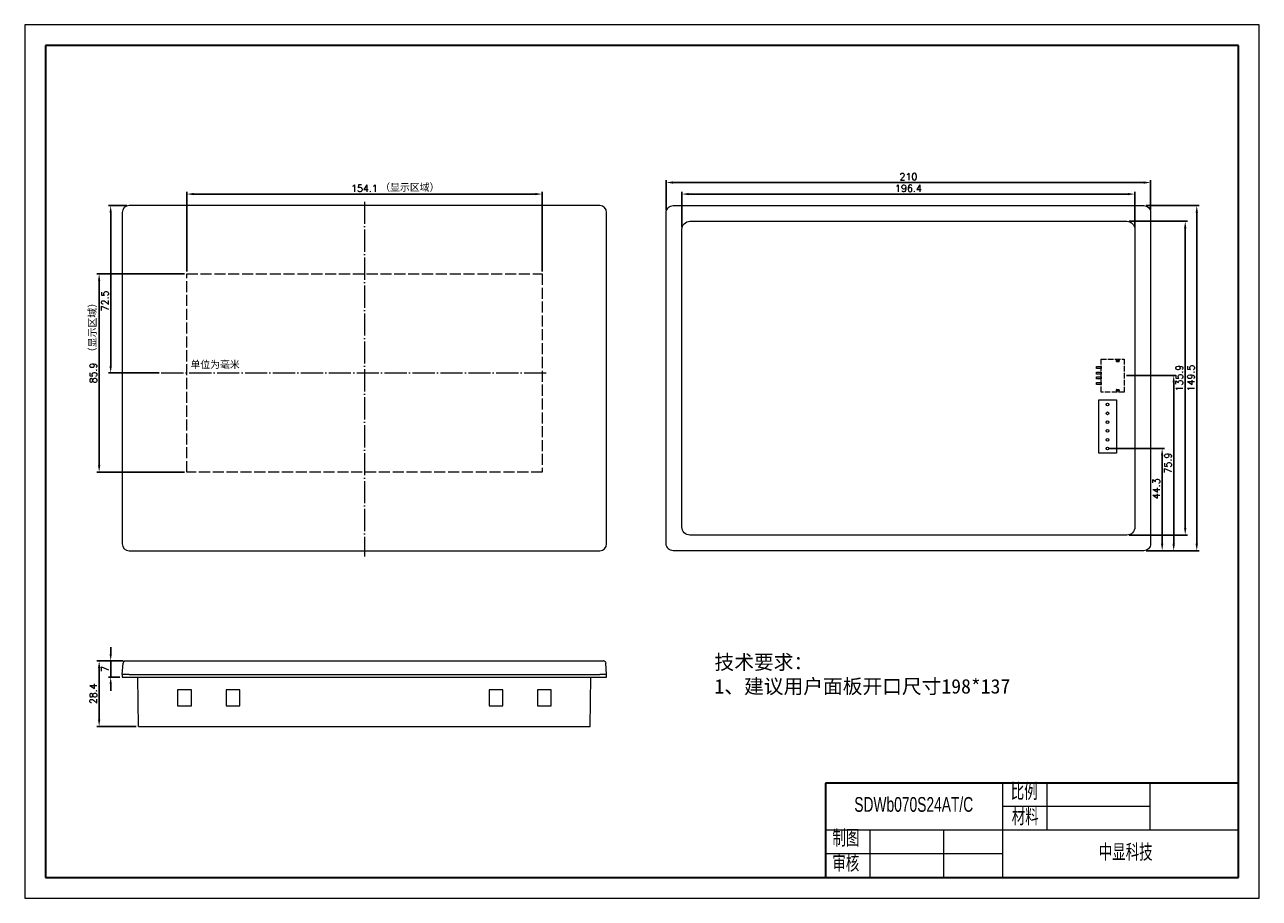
# Model space of a CAD drawing. Header units: millimetres. Extents: x -461 to 74, y -2723 to -2345.
import ezdxf

# ---------------------------------------------------------------- set-up
doc = ezdxf.new("R2010")
doc.units = ezdxf.units.MM
doc.header["$LTSCALE"] = 0.2
doc.header["$PDSIZE"] = -5
doc.linetypes.add('ACAD_ISO02W100', pattern=[15, 12, -3])
doc.linetypes.add('ACAD_ISO04W100', pattern=[30, 24, -3, 0, -3])
doc.layers.get('0').update_dxf_attribs({"lineweight": 18})
doc.layers.get('Defpoints').update_dxf_attribs({"lineweight": 18})
for name, color, linetype, lineweight in [('1', 7, 'Continuous', 18), ('thick', 7, 'Continuous', 30), ('thin', 7, 'Continuous', 18), ('标注', 1, 'Continuous', 0), ('粗实线层', 7, 'Continuous', 35), ('细实线层', 7, 'Continuous', 18), ('虚线', 7, 'ACAD_ISO02W100', 0)]:
    doc.layers.add(name, color=color, linetype=linetype, lineweight=lineweight)
doc.styles.get("Standard").update_dxf_attribs({"font": 'txt.shx', "bigfont": 'gbcbig.shx'})
doc.styles.add('机械字体', font='SimSun.ttf', dxfattribs={"width": 0.67})
doc.dimstyles.new('ISO-25', dxfattribs={"dimtxt": 3, "dimasz": 3, "dimexe": 1, "dimexo": 1, "dimgap": 1, "dimtad": 1, "dimdsep": 46, "dimtxsty": 'Standard', "dimcen": 2.5, "dimdle": 6, "dimadec": 0, "dimazin": 0, "dimtfac": 1, "dimtmove": 0, "dimatfit": 3, "dimfxl": 0, "dimarcsym": 0})

# ---------------------------------------------------------------- blocks, each defined once
blk = doc.blocks.new('*X2')
at = {"layer": '粗实线层'}
for p, q in [((-287, 200), (-287, -200)), ((287, 200), (-287, 200)), ((287, -200), (287, 200)), ((-287, -200), (287, -200))]:
    blk.add_line(p, q, dxfattribs=at)
at = {"layer": '细实线层'}
for p, q in [((297, 210), (-297, 210)), ((-297, 210), (-297, -210)), ((297, -210), (297, 210)), ((-297, -210), (297, -210))]:
    blk.add_line(p, q, dxfattribs=at)
blk = doc.blocks.new('*X3')
for points in [[(-387.98, -2417.66), (-387.98, -2418.66), (-390.98, -2418.16)], [(-239.88, -2417.66), (-239.88, -2418.66), (-236.88, -2418.16)]]:
    blk.add_hatch(color=0).paths.add_polyline_path(points, flags=0)
at = {"color": 0, "linetype": 'Continuous', "lineweight": -2}
for p, q in [((-390.98, -2451.71), (-390.98, -2417.16)), ((-387.98, -2418.16), (-239.88, -2418.16)), ((-236.88, -2451.71), (-236.88, -2417.16))]:
    blk.add_line(p, q, dxfattribs=at)
at = {"color": 0, "insert": (-313.93, -2415.66), "char_height": 3, "width": 32.1429, "attachment_point": 5}
blk.add_mtext('154.1', dxfattribs=at)
blk = doc.blocks.new('*X4')
for points in [[(-429.43, -2455.71), (-428.43, -2455.71), (-428.93, -2452.71)], [(-429.43, -2535.61), (-428.43, -2535.61), (-428.93, -2538.61)]]:
    blk.add_hatch(color=0).paths.add_polyline_path(points, flags=0)
at = {"color": 0, "linetype": 'Continuous', "lineweight": -2}
for p, q in [((-391.98, -2452.71), (-429.93, -2452.71)), ((-428.93, -2455.71), (-428.93, -2535.61)), ((-391.98, -2538.61), (-429.93, -2538.61))]:
    blk.add_line(p, q, dxfattribs=at)
at = {"color": 0, "insert": (-431.43, -2495.66), "char_height": 3, "width": 27, "attachment_point": 5, "rotation": 90}
blk.add_mtext('85.9', dxfattribs=at)
blk = doc.blocks.new('*X5')
for points in [[(-424.43, -2426.16), (-423.43, -2426.16), (-423.93, -2423.16)], [(-424.43, -2492.66), (-423.43, -2492.66), (-423.93, -2495.66)]]:
    blk.add_hatch(color=0).paths.add_polyline_path(points, flags=0)
at = {"color": 0, "linetype": 'Continuous', "lineweight": -2}
for p, q in [((-416.93, -2423.16), (-424.93, -2423.16)), ((-423.93, -2426.16), (-423.93, -2492.66)), ((-402.98, -2495.66), (-424.93, -2495.66))]:
    blk.add_line(p, q, dxfattribs=at)
at = {"color": 0, "insert": (-426.43, -2464.46), "char_height": 3, "width": 27.4286, "attachment_point": 5, "rotation": 90}
blk.add_mtext('72.5', dxfattribs=at)
blk = doc.blocks.new('*X6')
for points in [[(-180.12, -2412.66), (-180.12, -2413.66), (-183.12, -2413.16)], [(23.88, -2412.66), (23.88, -2413.66), (26.88, -2413.16)]]:
    blk.add_hatch(color=0).paths.add_polyline_path(points, flags=0)
at = {"color": 0, "linetype": 'Continuous', "lineweight": -2}
for p, q in [((-183.12, -2425.16), (-183.12, -2412.16)), ((-180.12, -2413.16), (23.88, -2413.16)), ((26.88, -2425.16), (26.88, -2412.16))]:
    blk.add_line(p, q, dxfattribs=at)
at = {"color": 0, "insert": (-78.12, -2410.66), "char_height": 3, "width": 23.1429, "attachment_point": 5}
blk.add_mtext('210', dxfattribs=at)
blk = doc.blocks.new('*X7')
at = {"color": 0, "lineweight": -2}
for p, q in [((24.88, -2423.16), (47.88, -2423.16)), ((46.88, -2426.16), (46.88, -2569.66)), ((24.88, -2572.66), (47.88, -2572.66))]:
    blk.add_line(p, q, dxfattribs=at)
at = {"color": 0}
for points in [[(46.38, -2426.16), (47.38, -2426.16), (46.88, -2423.16)], [(46.38, -2569.66), (47.38, -2569.66), (46.88, -2572.66)]]:
    blk.add_solid(points, dxfattribs=at)
at = {"layer": 'Defpoints', "color": 0}
for p in [(23.88, -2423.16), (23.88, -2572.66), (46.88, -2572.66)]:
    blk.add_point(p, dxfattribs=at)
at = {"color": 0, "insert": (44.38, -2497.85), "char_height": 3, "attachment_point": 5, "rotation": 90}
blk.add_mtext('\\A1;149.5', dxfattribs=at)
blk = doc.blocks.new('*X8')
at = {"color": 0, "lineweight": -2}
for p, q in [((17.58, -2429.96), (42.88, -2429.96)), ((41.88, -2432.96), (41.88, -2562.86)), ((17.58, -2565.86), (42.88, -2565.86))]:
    blk.add_line(p, q, dxfattribs=at)
at = {"color": 0}
for points in [[(41.38, -2432.96), (42.38, -2432.96), (41.88, -2429.96)], [(41.38, -2562.86), (42.38, -2562.86), (41.88, -2565.86)]]:
    blk.add_solid(points, dxfattribs=at)
at = {"layer": 'Defpoints', "color": 0}
for p in [(16.58, -2429.96), (16.58, -2565.86), (41.88, -2565.86)]:
    blk.add_point(p, dxfattribs=at)
at = {"color": 0, "insert": (39.38, -2497.92), "char_height": 3, "attachment_point": 5, "rotation": 90}
blk.add_mtext('\\A1;135.9', dxfattribs=at)
blk = doc.blocks.new('*X9')
for points in [[(-173.32, -2417.66), (-173.32, -2418.66), (-176.32, -2418.16)], [(17.08, -2417.66), (17.08, -2418.66), (20.08, -2418.16)]]:
    blk.add_hatch(color=0).paths.add_polyline_path(points, flags=0)
at = {"color": 0, "linetype": 'Continuous', "lineweight": -2}
for p, q in [((-176.32, -2432.46), (-176.32, -2417.16)), ((-173.32, -2418.16), (17.08, -2418.16)), ((20.08, -2432.46), (20.08, -2417.16))]:
    blk.add_line(p, q, dxfattribs=at)
at = {"color": 0, "insert": (-78.12, -2415.66), "char_height": 3, "width": 35.1429, "attachment_point": 5}
blk.add_mtext('196.4', dxfattribs=at)
blk = doc.blocks.new('*X10')
at = {"color": 0, "lineweight": -2}
for p, q in [((9.23, -2528.38), (32.88, -2528.38)), ((31.88, -2569.66), (31.88, -2531.38)), ((24.88, -2572.66), (32.88, -2572.66))]:
    blk.add_line(p, q, dxfattribs=at)
at = {"color": 0}
for points in [[(31.38, -2531.38), (32.38, -2531.38), (31.88, -2528.38)], [(31.38, -2569.66), (32.38, -2569.66), (31.88, -2572.66)]]:
    blk.add_solid(points, dxfattribs=at)
at = {"layer": 'Defpoints', "color": 0}
for p in [(8.23, -2528.38), (31.88, -2528.38), (23.88, -2572.66)]:
    blk.add_point(p, dxfattribs=at)
at = {"color": 0, "lineweight": 0, "insert": (29.38, -2545.81), "char_height": 3, "attachment_point": 5, "rotation": 90}
blk.add_mtext('\\A1;44.3', dxfattribs=at)
blk = doc.blocks.new('*X11')
for points in [[(-424.43, -2617.4), (-423.43, -2617.4), (-423.93, -2620.4)], [(-424.43, -2630.4), (-423.43, -2630.4), (-423.93, -2627.4)]]:
    blk.add_hatch(color=0).paths.add_polyline_path(points, flags=0)
at = {"color": 0, "linetype": 'Continuous', "lineweight": -2}
for p, q in [((-423.93, -2617.4), (-423.93, -2614.4)), ((-418.59, -2620.4), (-424.93, -2620.4)), ((-423.93, -2620.4), (-423.93, -2627.4)), ((-419.93, -2627.4), (-424.93, -2627.4)), ((-423.93, -2630.4), (-423.93, -2633.4))]:
    blk.add_line(p, q, dxfattribs=at)
at = {"color": 0, "insert": (-426.43, -2623.9), "char_height": 3, "width": 6, "attachment_point": 5, "rotation": 90}
blk.add_mtext('7', dxfattribs=at)
blk = doc.blocks.new('*X12')
for points in [[(-429.43, -2623.4), (-428.43, -2623.4), (-428.93, -2620.4)], [(-429.43, -2645.8), (-428.43, -2645.8), (-428.93, -2648.8)]]:
    blk.add_hatch(color=0).paths.add_polyline_path(points, flags=0)
at = {"color": 0, "linetype": 'Continuous', "lineweight": -2}
for p, q in [((-418.59, -2620.4), (-429.93, -2620.4)), ((-428.93, -2623.4), (-428.93, -2645.8)), ((-412.84, -2648.8), (-429.93, -2648.8))]:
    blk.add_line(p, q, dxfattribs=at)
at = {"color": 0, "insert": (-431.43, -2634.6), "char_height": 3, "width": 27.8571, "attachment_point": 5, "rotation": 90}
blk.add_mtext('28.4', dxfattribs=at)
blk = doc.blocks.new('*D15')
at = {"color": 0, "lineweight": -2}
for p, q in [((16.4, -2496.76), (37.88, -2496.76)), ((36.88, -2499.76), (36.88, -2569.66)), ((36.86, -2572.66), (37.88, -2572.66))]:
    blk.add_line(p, q, dxfattribs=at)
at = {"color": 0}
for points in [[(36.38, -2499.76), (37.38, -2499.76), (36.88, -2496.76)], [(36.38, -2569.66), (37.38, -2569.66), (36.88, -2572.66)]]:
    blk.add_solid(points, dxfattribs=at)
at = {"layer": 'Defpoints', "color": 0}
for p in [(15.4, -2496.76), (35.86, -2572.66), (36.88, -2572.66)]:
    blk.add_point(p, dxfattribs=at)
at = {"color": 0, "insert": (34.38, -2534.71), "char_height": 3, "attachment_point": 5, "rotation": 90}
blk.add_mtext('\\A1;75.9', dxfattribs=at)
blk = doc.blocks.new('usb4')
at = {"layer": '虚线', "lineweight": 0}
for p, q in [((5492.02, -1468.15), (5492.87, -1468.15)), ((5492.02, -1468.75), (5492.87, -1468.75)), ((5492.02, -1480.95), (5492.87, -1480.95)), ((5492.02, -1481.55), (5492.87, -1481.55))]:
    blk.add_line(p, q, dxfattribs=at)
for points in [[(5483.24, -1470.9), (5485.24, -1470.9), (5485.24, -1471.8), (5483.24, -1471.8)], [(5485.24, -1467.7), (5495.24, -1467.7), (5495.24, -1482), (5485.24, -1482)], [(5483.24, -1473.4), (5485.24, -1473.4), (5485.24, -1474.3), (5483.24, -1474.3)], [(5483.24, -1475.4), (5485.24, -1475.4), (5485.24, -1476.3), (5483.24, -1476.3)], [(5483.24, -1477.9), (5485.24, -1477.9), (5485.24, -1478.8), (5483.24, -1478.8)]]:
    blk.add_lwpolyline(points, close=True, dxfattribs=at)
for centre, start, end in [((5492.02, -1468.45), 90, 270), ((5492.87, -1468.45), 270, 90), ((5492.02, -1481.25), 90, 270), ((5492.87, -1481.25), 270, 90)]:
    blk.add_arc(centre, 0.3, start, end, dxfattribs=at)

msp = doc.modelspace()

# ---------------------------------------------------------------- linework, layer by layer
at = {"linetype": 'ACAD_ISO04W100', "lineweight": 18, "ltscale": 2}
for p, q in [((-313.927, -2421.471), (-313.927, -2575.185)), ((-401.984, -2495.663), (-234.299, -2495.663))]:
    msp.add_line(p, q, dxfattribs=at)
at = {"lineweight": 18}
for p, q in [((-418.927, -2626.2), (-418.927, -2627.4)), ((-418.927, -2627.4), (-208.927, -2627.4)), ((-208.927, -2627.4), (-208.927, -2626.2))]:
    msp.add_line(p, q, dxfattribs=at)
for p in [(-114.029, -2673.287), (-321.109, -2714.204)]:
    msp.add_line(p, (-114.029, -2714.204))
for points in [[(-180.119, -2423.163), (23.881, -2423.163, -0.4142136), (26.881, -2426.163), (26.881, -2569.663, -0.4142136), (23.881, -2572.663), (-180.119, -2572.663, -0.4142136), (-183.119, -2569.663), (-183.119, -2426.163, -0.4142136)], [(-172.819, -2429.963), (16.581, -2429.963, -0.4142136), (20.081, -2433.463), (20.081, -2562.363, -0.4142136), (16.581, -2565.863), (-172.819, -2565.863, -0.4142136), (-176.319, -2562.363), (-176.319, -2433.463, -0.4142136)]]:
    msp.add_lwpolyline(points, format="xyb", close=True)
at = {"color": 1, "linetype": 'ACAD_ISO02W100', "lineweight": 18, "ltscale": 2}
msp.add_lwpolyline([(-390.977, -2452.713), (-236.877, -2452.713), (-236.877, -2538.613), (-390.977, -2538.613)], close=True, dxfattribs=at)
at = {"lineweight": 0}
msp.add_lwpolyline([(4.425, -2507.358), (12.025, -2507.358), (12.025, -2530.358), (4.425, -2530.358)], close=True, dxfattribs=at)
for centre in [(8.225, -2509.333), (8.225, -2513.143), (8.225, -2516.953), (8.225, -2520.763), (8.225, -2524.573), (8.225, -2528.383)]:
    msp.add_circle(centre, 0.6, dxfattribs=at)
at = {"layer": '1', "linetype": 'Continuous', "lineweight": 18}
for p, q in [((-211.919, -2423.163), (-415.934, -2423.163)), ((-418.927, -2426.156), (-418.927, -2569.671)), ((-208.927, -2569.671), (-208.927, -2426.156)), ((-415.934, -2572.663), (-211.919, -2572.663)), ((-418.927, -2626.2), (-418.586, -2621.33)), ((-417.587, -2620.4), (-212.263, -2620.4)), ((-208.927, -2626.2), (-209.267, -2621.33)), ((-415.934, -2626.2), (-418.927, -2626.2)), ((-415.934, -2626.2), (-211.919, -2626.2)), ((-411.836, -2648.8), (-412.132, -2627.4)), ((-216.017, -2648.8), (-215.721, -2627.4)), ((-208.927, -2626.2), (-211.919, -2626.2)), ((-388.927, -2632.9), (-394.927, -2632.9)), ((-394.927, -2632.9), (-394.927, -2639.9)), ((-388.927, -2639.9), (-388.927, -2632.9)), ((-367.927, -2632.9), (-373.927, -2632.9)), ((-373.927, -2632.9), (-373.927, -2639.9)), ((-367.927, -2639.9), (-367.927, -2632.9)), ((-253.927, -2632.9), (-259.927, -2632.9)), ((-259.927, -2632.9), (-259.927, -2639.9)), ((-253.927, -2639.9), (-253.927, -2632.9)), ((-232.927, -2632.9), (-238.927, -2632.9)), ((-238.927, -2632.9), (-238.927, -2639.9)), ((-232.927, -2639.9), (-232.927, -2632.9)), ((-394.927, -2639.9), (-388.927, -2639.9)), ((-373.927, -2639.9), (-367.927, -2639.9)), ((-259.927, -2639.9), (-253.927, -2639.9)), ((-238.927, -2639.9), (-232.927, -2639.9)), ((-411.836, -2648.8), (-408.336, -2648.8)), ((-408.336, -2648.8), (-219.517, -2648.8)), ((-219.517, -2648.8), (-216.017, -2648.8))]:
    msp.add_line(p, q, dxfattribs=at)
for centre, major_axis in [((-415.919, -2426.171), (-2.132, 2.132)), ((-211.934, -2426.171), (2.132, 2.132)), ((-415.919, -2569.656), (-2.132, -2.132)), ((-211.934, -2569.656), (2.132, -2.132))]:
    msp.add_ellipse(centre, major_axis=major_axis, ratio=0.9951458, start_param=5.5002201, end_param=7.0661505, dxfattribs=at)
for points in [[(-418.53, -2621.321), (-418.552, -2621.324), (-418.569, -2621.327), (-418.586, -2621.33)], [(-417.944, -2620.472), (-417.831, -2620.426), (-417.71, -2620.4), (-417.587, -2620.4)], [(-209.909, -2620.472), (-210.022, -2620.426), (-210.143, -2620.4), (-210.267, -2620.4)], [(-209.323, -2621.321), (-209.301, -2621.324), (-209.284, -2621.327), (-209.267, -2621.33)]]:
    msp.add_open_spline(points, degree=3, dxfattribs=at)
for points, knots in [([(-418.217, -2620.667), (-418.266, -2620.712), (-418.351, -2620.81), (-418.475, -2621.027), (-418.52, -2621.202), (-418.53, -2621.321)], [0, 0, 0, 0, 5395.4120449, 10686.0016197, 20113.3346051, 20113.3346051, 20113.3346051, 20113.3346051]), ([(-417.944, -2620.472), (-418.002, -2620.487), (-418.113, -2620.544), (-418.194, -2620.626), (-418.226, -2620.673), (-418.228, -2620.677)], [0, 0, 0, 0, 9397.9584072, 19261.640248, 20111.6072032, 20111.6072032, 20111.6072032, 20111.6072032]), ([(-212.263, -2620.4), (-212.039, -2620.4), (-211.813, -2620.4), (-211.39, -2620.4), (-211.189, -2620.4), (-210.84, -2620.4), (-210.687, -2620.4), (-210.451, -2620.4), (-210.364, -2620.4), (-210.283, -2620.4), (-210.267, -2620.4), (-210.267, -2620.4)], [0, 0, 0, 0, 7100.0198998, 7100.0198998, 14200.0398, 14200.0398, 21300.0597008, 21300.0597008, 28400.0795959, 28400.0795959, 32960.9447535, 32960.9447535, 32960.9447535, 32960.9447535]), ([(-209.909, -2620.472), (-209.852, -2620.487), (-209.741, -2620.544), (-209.659, -2620.626), (-209.627, -2620.673), (-209.625, -2620.677)], [0, 0, 0, 0, 9716.3364026, 19914.1737181, 20792.9353076, 20792.9353076, 20792.9353076, 20792.9353076]), ([(-209.636, -2620.667), (-209.588, -2620.712), (-209.502, -2620.81), (-209.378, -2621.027), (-209.334, -2621.202), (-209.323, -2621.321)], [0, 0, 0, 0, 5578.6121389, 11048.8425826, 20796.2786991, 20796.2786991, 20796.2786991, 20796.2786991])]:
    msp.add_open_spline(points, degree=3, knots=knots, dxfattribs=at)
at = {"layer": 'thick'}
for p, q in [((-114.029, -2673.287), (-114.029, -2714.204)), ((-114.029, -2673.287), (-114.029, -2714.204)), ((64.984, -2673.287), (-114.029, -2673.287)), ((64.984, -2714.204), (64.984, -2673.287)), ((-114.029, -2714.204), (64.984, -2714.204))]:
    msp.add_line(p, q, dxfattribs=at)
at = {"layer": 'thin'}
for p, q in [((-37.309, -2673.287), (-37.309, -2714.204)), ((-18.129, -2673.287), (-18.129, -2693.746)), ((26.624, -2693.746), (26.624, -2673.287)), ((26.624, -2683.516), (-37.309, -2683.516)), ((64.984, -2693.746), (-114.029, -2693.746)), ((-94.849, -2693.746), (-94.849, -2714.204)), ((-62.882, -2693.746), (-62.882, -2714.204)), ((-37.309, -2703.975), (-114.029, -2703.975))]:
    msp.add_line(p, q, dxfattribs=at)

# ---------------------------------------------------------------- block references
at = {"layer": '粗实线层', "lineweight": 0, "xscale": 0.9010149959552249, "yscale": 0.9010149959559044, "zscale": 0.901014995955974}
msp.add_blockref('*X2', (-193.607, -2534.001), dxfattribs=at)
at = {"layer": '虚线', "lineweight": 0}
msp.add_blockref('usb4', (-5479.838, -1021.911), dxfattribs=at)

# ---------------------------------------------------------------- texts
at = {"lineweight": 5, "insert": (-307.08, -2413.645), "char_height": 3.13578, "width": 27.41743, "attachment_point": 1}
msp.add_mtext('{\\fSimSun|b0|i0|c0|p2;\\C1;（显示区域）}', dxfattribs=at)
at = {"lineweight": 5, "insert": (-433.434, -2488.791), "char_height": 3.13578, "width": 27.41743, "attachment_point": 1, "rotation": 90}
msp.add_mtext('{\\fSimSun|b0|i0|c0|p2;\\C1;（显示区域）}', dxfattribs=at)
at = {"lineweight": 0, "insert": (-389.369, -2490.42), "char_height": 3.13578, "width": 57.7248, "attachment_point": 1}
msp.add_mtext('{\\fSimSun|b0|i0|c0|p2;单位为毫米}', dxfattribs=at)
at = {"layer": 'thick', "attachment_point": 1, "style": '机械字体'}
for s, insert, char_height, width in [('比例', (-33.751, -2673.586), 6.3933, 16.24132), ('{\\farial|b0|i0|c134|p2;SDWb070S24\\fArial|b0|i0|c0|p32;A\\farial|b0|i0|c134|p2;T/\\fArial|b0|i0|c0|p32;C}', (-101.577, -2679.356), 6.39332, 52.02342), ('材料', (-33.33, -2684.506), 6.3933, 16.24132), ('制图', (-111.09, -2693.746), 6.3933, 16.24132), ('中显科技', (4.379, -2699.889), 6.3933, 77.01647), ('审核', (-111.09, -2704.665), 6.3933, 16.24132)]:
    msp.add_mtext(s, dxfattribs=dict(at, insert=insert, char_height=char_height, width=width))
at = {"layer": '标注', "insert": (-162.186, -2617.794), "char_height": 6.27157, "width": 205.28939, "attachment_point": 1}
msp.add_mtext('{\\fSimSun|b0|i0|c0|p2;技术要求：\\P1、建议用户面板开口尺寸198*137}', dxfattribs=at)

# ---------------------------------------------------------------- dimensions: what is measured, and where the dimension line sits
for base, p1, p2, picture, middle in [((-236.877, -2418.163), (-390.977, -2452.713), (-236.877, -2452.713), '*X3', (-313.927, -2418.163)), ((26.881, -2413.163), (-183.119, -2426.163), (26.881, -2426.163), '*X6', (-78.119, -2413.163)), ((20.081, -2418.163), (-176.319, -2433.463), (20.081, -2433.463), '*X9', (-78.119, -2418.163))]:
    dim = msp.add_linear_dim(base=base, p1=p1, p2=p2, dimstyle='ISO-25', override={"dimsah": 1, "dimtolj": 1, "dimtzin": 8, "dimarcsym": 1})
    dim.commit()
    dim.dimension.update_dxf_attribs({"geometry": picture, "text_midpoint": middle, "dimtype": 160})
for base, p1, p2, picture, middle in [((-423.927, -2495.663), (-415.934, -2423.163), (-401.984, -2495.663), '*X5', (-423.927, -2464.457)), ((46.881, -2572.663), (23.881, -2423.163), (23.881, -2572.663), '*X7', (46.881, -2497.854)), ((41.881, -2565.863), (16.581, -2429.963), (16.581, -2565.863), '*X8', (41.881, -2497.919)), ((-428.927, -2538.613), (-390.977, -2452.713), (-390.977, -2538.613), '*X4', (-428.927, -2495.663)), ((-423.927, -2627.4), (-417.587, -2620.4), (-418.927, -2627.4), '*X11', (-423.927, -2623.9)), ((-428.927, -2648.8), (-417.587, -2620.4), (-411.836, -2648.8), '*X12', (-428.927, -2634.6))]:
    dim = msp.add_linear_dim(base=base, p1=p1, p2=p2, angle=90, dimstyle='ISO-25', override={"dimsah": 1, "dimtolj": 1, "dimtzin": 8, "dimarcsym": 1})
    dim.commit()
    dim.dimension.update_dxf_attribs({"geometry": picture, "text_midpoint": middle, "dimtype": 160})
dim = msp.add_linear_dim(base=(36.881, -2572.663), p1=(15.402, -2496.763), p2=(35.856, -2572.663), angle=90, dimstyle='ISO-25', override={"dimtolj": 1})
dim.commit()
dim.dimension.update_dxf_attribs({"geometry": '*D15', "text_midpoint": (34.381, -2534.713)})
at = {"lineweight": 0}
dim = msp.add_linear_dim(base=(31.881, -2528.383), p1=(23.881, -2572.663), p2=(8.225, -2528.383), angle=90, text='44.3', dimstyle='ISO-25', override={"dimsah": 1, "dimtolj": 1, "dimtzin": 8, "dimarcsym": 1}, dxfattribs=at)
dim.commit()
dim.dimension.update_dxf_attribs({"geometry": '*X10', "text_midpoint": (31.881, -2545.813), "dimtype": 160})

doc.saveas('drawing.dxf')
